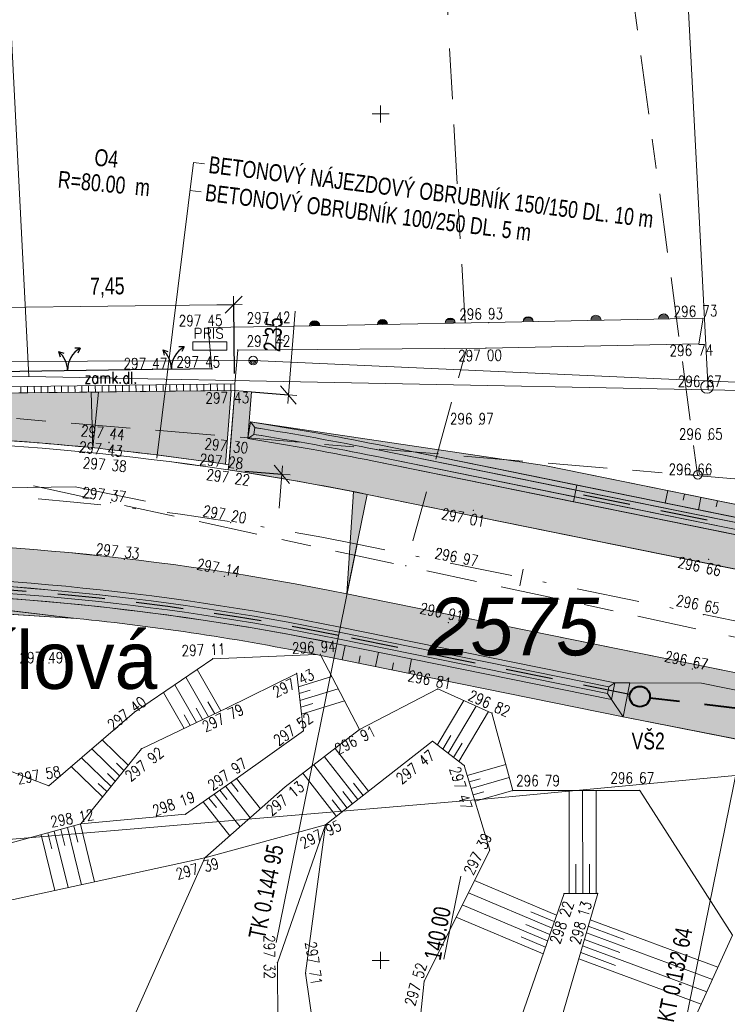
# Model space of a CAD drawing. Header units: metres. Extents: x -456831 to -456516, y -1111244 to -1111169.
# Tile 11 of 19: x -456736 to -456715, y -1111226 to -1111197. Entities that reach past the tile are written whole.
import ezdxf
from ezdxf.enums import TextEntityAlignment as Align

# ---------------------------------------------------------------- set-up
doc = ezdxf.new("R2010")
doc.units = ezdxf.units.M
doc.header["$MEASUREMENT"] = 0
for name, pattern in [('6.1622', [40, 3.5, -3, 7, -3, 3.5, 3.5, -3, 7, -3, 3.5]), ('6.2322', [40, 3.5, -3, 7, -4, 6, -3, 7, -3, 3.5]), ('6.2622', [40, 3.5, -3, 7, -4, 3, 3, -3, 7, -3, 3.5]), ('DGN Style 2', [9.312694, 5.587616, -3.725078]), ('DGN Style 4', [14.909623, 7.450155, -3.725078, 0.009313, -3.725078])]:
    doc.linetypes.add(name, pattern=pattern)
doc.layers.get('0').update_dxf_attribs({"lineweight": 13})
for name, color, linetype, lineweight in [('BARVY_KOMUNIKACE', 254, 'Continuous', 0), ('BARVY_KRAJNICE', 101, 'Continuous', 0), ('BARVY_OPRAVA_DLAZBA', 51, 'Continuous', 0), ('BARVY_VSAK', 9, 'Continuous', 0), ('BARVY_ZAREZ', 31, 'Continuous', 0), ('geom_popis_oblouku', 1, 'DGN Style 2', 0), ('HRANICE', 7, 'Continuous', 13), ('Hranice parcel', 9, 'Continuous', 13), ('HRANICE_DRUH_POZEMKU', 7, 'Continuous', 13), ('HRANICE_VSTUP', 4, 'Continuous', 30), ('HRANY NAVRH', 1, 'Continuous', 13), ('HRANY_ZAREZ', 30, 'Continuous', 13), ('HRANY_ZELEN', 96, 'Continuous', 13), ('IS_CEZ_NN_NADZ', 1, 'Continuous', 0), ('IS_SMVAK_KANAL_SPL_TRASA', 32, '6.2322', 0), ('IS_SMVAK_VODA_TRASA', 5, '6.1622', 0), ('KOMUNIKACE_CHODNIK', 7, 'Continuous', 13), ('KOTY', 1, 'Continuous', 13), ('KRAJNICE', 1, 'Continuous', 13), ('OBJEKTY_ODVODNOVACI_ZLAB', 7, 'Continuous', 13), ('OSA', 1, 'DGN Style 4', 13), ('Parcelní čísla', 9, 'Continuous', 13), ('Pop  PČ popisy', 9, 'Continuous', 13), ('POPIS OBLOUKU', 1, 'Continuous', 13), ('POPIS OBRUB', 1, 'Continuous', 13), ('POPIS SACHET', 32, 'Continuous', 13), ('PREPAD', 32, '6.2622', 40), ('SACHTA', 32, 'Continuous', 40), ('SIT', 5, 'Continuous', 13), ('SITE_ELEKTRIKA', 7, 'Continuous', 13), ('SITE_VODOVOD', 7, 'Continuous', 13), ('SKLONOVNIK', 1, 'Continuous', 0), ('SKRYTE_BODY', 7, 'Continuous', 0), ('SRAFY', 7, 'Continuous', 0), ('SRAFY ZAREZ', 30, 'Continuous', 13), ('STANIČENÍ', 1, 'Continuous', 13), ('TEREN', 7, 'Continuous', 13), ('TEXTY_KOMUNIKACE', 7, 'Continuous', 13), ('VSAKOVACI_RYHA_POTRUBI', 32, 'DGN Style 2', 30), ('VYSKY', 34, 'Continuous', 0), ('VYSKY_OBRUBNIK', 34, 'Continuous', 0)]:
    doc.layers.add(name, color=color, linetype=linetype, lineweight=lineweight)
doc.styles.add('ARIAL', font='arial.ttf')
doc.styles.add('ROMANS', font='romans.shx')
doc.styles.add('Style-Arial', font='arial.ttf')
doc.styles.add('Style-cs_Italics', font='cs_Italics.shx')
doc.styles.add('Style-cs_Working', font='cs_Working.shx')
doc.styles.add('Style-Times New Roman', font='times.ttf')
doc.dimstyles.new('1 500', dxfattribs={"dimtxt": 1, "dimasz": 1, "dimexe": 0, "dimexo": 1, "dimgap": 0.5, "dimtad": 1, "dimzin": 0, "dimtxsty": 'Style-Times New Roman', "dimblk": 'KONCOVA ZNACKA KOTY_1.0', "dimcen": 0, "dimazin": 3, "dimtfac": 1, "dimtdec": 0, "dimtofl": 0, "dimtmove": 0, "dimatfit": 1, "dimldrblk": 'KONCOVA ZNACKA KOTY_1.0', "dimfxl": 0, "dimtolj": 1, "dimtzin": 0, "dimarcsym": 0})

# ---------------------------------------------------------------- blocks, each defined once
blk = doc.blocks.new('SIT')
at = {"color": 0, "linetype": 'ByBlock', "lineweight": -2}
for p, q in [((-1, 0), (1, 0)), ((0, 1), (0, -1))]:
    blk.add_line(p, q, dxfattribs=at)
blk = doc.blocks.new('MEZNIK')
at = {"color": 0, "linetype": 'ByBlock', "lineweight": -2}
blk.add_circle((0, 0), 0.75, dxfattribs=at)
blk.add_point((0, 0), dxfattribs=at)
blk = doc.blocks.new('SOUP_V')
at = {"color": 0, "linetype": 'ByBlock', "lineweight": -2}
for p, q in [((-0.5, 0), (-1.5, 0)), ((0.5, 0), (1.5, 0))]:
    blk.add_line(p, q, dxfattribs=at)
blk.add_circle((0, 0), 0.5, dxfattribs=at)
blk.add_point((0, 0), dxfattribs=at)
blk = doc.blocks.new('PRIS')
at = {"color": 0, "linetype": 'ByBlock', "lineweight": -2}
for p, q in [((-2, 0.5), (2, 0.5)), ((-2, -0.5), (-2, 0.5)), ((2, 0.5), (2, -0.5)), ((-2, -0.5), (2, -0.5))]:
    blk.add_line(p, q, dxfattribs=at)
at = {"color": 0, "linetype": 'Continuous', "lineweight": -2, "style": 'ROMANS'}
blk.add_text('PRIS', height=1.2, dxfattribs=at).set_placement((-1.927049, 0.899734))
blk = doc.blocks.new('SLOUPB')
at = {"color": 0, "linetype": 'ByBlock', "lineweight": -2}
blk.add_line((-0.5, 0), (0.5, 0), dxfattribs=at)
blk.add_circle((0, 0), 0.5, dxfattribs=at)
for radius in [0.35, 0.2]:
    blk.add_arc((0, 0), radius, 180, 0, dxfattribs=at)
blk = doc.blocks.new('PLOTKOVO')
at = {"color": 0, "linetype": 'ByBlock', "lineweight": -2}
for p, q in [((0.12, -0.59), (0.12, 0.59)), ((0.24, -0.55), (0.24, 0.55)), ((0.36, -0.48), (0.36, 0.48)), ((0.48, -0.36), (0.48, 0.36))]:
    blk.add_line(p, q, dxfattribs=at)
blk.add_arc((0, 0), 0.6, 270, 90, dxfattribs=at)
blk = doc.blocks.new('VJEZD')
at = {"color": 0, "linetype": 'ByBlock', "lineweight": -2}
for p, q in [((1.53, 2.61), (0.89, 2.62)), ((1.53, 2.61), (1.25, 2.04)), ((-1.01, 2.25), (-0.41, 2.06)), ((-1.01, 2.25), (-0.86, 1.63))]:
    blk.add_line(p, q, dxfattribs=at)
for centre, start, end in [((3, 0), 119.4411, 180), ((-3, 0), 0, 48.5493)]:
    blk.add_arc(centre, 3, start, end, dxfattribs=at)
blk = doc.blocks.new('KONCOVA ZNACKA KOTY_1.0')
blk.add_line((0, 0), (-1, 0))
at = {"layer": 'KOTY'}
for p, q in [((-0.5, -0.5), (0.5, 0.5)), ((-0.5, 0), (0.5, 0)), ((0, -0.5), (0, 0.5))]:
    blk.add_line(p, q, dxfattribs=at)
blk = doc.blocks.new('*D49')
at = {"layer": 'Defpoints', "color": 0, "linetype": 'Continuous', "lineweight": 30}
for p in [(-456729.336, -1111205.634), (-456729.307, -1111208.167), (-456736.753, -1111208.253)]:
    blk.add_point(p, dxfattribs=at)
at = {"layer": 'KOTY', "color": 0, "linetype": 'ByBlock', "lineweight": -2}
for p, q in [((-456736.759, -1111207.753), (-456736.782, -1111205.72)), ((-456729.313, -1111207.667), (-456729.336, -1111205.634))]:
    blk.add_line(p, q, dxfattribs=at)
at = {"layer": 'KOTY', "linetype": 'Continuous'}
blk.add_line((-456736.282, -1111205.714), (-456729.836, -1111205.64), dxfattribs=at)
at = {"layer": 'KOTY', "linetype": 'Continuous', "xscale": 0.5, "yscale": 0.5, "zscale": 0.5}
for p, rotation in [((-456736.782, -1111205.72), 180.66172682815), ((-456729.336, -1111205.634), 0.6617268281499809)]:
    blk.add_blockref('KONCOVA ZNACKA KOTY_1.0', p, dxfattribs=dict(at, rotation=rotation))
at = {"layer": 'KOTY', "color": 7, "linetype": 'Continuous', "insert": (-456733.066, -1111205.128), "char_height": 0.5, "attachment_point": 5, "rotation": 0.6617, "style": 'ARIAL'}
blk.add_mtext('\\A1;\\H1x;\\W0.75;7,45', dxfattribs=at)
blk = doc.blocks.new('*D51')
at = {"layer": 'Defpoints', "color": 0, "linetype": 'Continuous', "lineweight": 30}
for p in [(-456729.307, -1111208.167), (-456729.501, -1111210.51), (-456727.916, -1111210.641)]:
    blk.add_point(p, dxfattribs=at)
at = {"layer": 'KOTY', "linetype": 'Continuous'}
for p, q in [((-456727.681, -1111207.8), (-456727.518, -1111205.823)), ((-456727.958, -1111211.139), (-456727.999, -1111211.638))]:
    blk.add_line(p, q, dxfattribs=at)
at = {"layer": 'KOTY', "color": 0, "linetype": 'ByBlock', "lineweight": -2}
for p, q in [((-456728.809, -1111208.208), (-456727.722, -1111208.298)), ((-456729.003, -1111210.551), (-456727.916, -1111210.641))]:
    blk.add_line(p, q, dxfattribs=at)
at = {"layer": 'KOTY', "linetype": 'Continuous', "xscale": 0.5, "yscale": 0.5, "zscale": 0.5}
for p, rotation in [((-456727.722, -1111208.298), 265.2712630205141), ((-456727.916, -1111210.641), 85.2712630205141)]:
    blk.add_blockref('KONCOVA ZNACKA KOTY_1.0', p, dxfattribs=dict(at, rotation=rotation))
at = {"layer": 'KOTY', "color": 7, "linetype": 'Continuous', "insert": (-456728.128, -1111206.517), "char_height": 0.5, "attachment_point": 5, "rotation": 85.2713, "style": 'ARIAL'}
blk.add_mtext('\\A1;\\H1x;\\W0.75;2,35', dxfattribs=at)

msp = doc.modelspace()

# ---------------------------------------------------------------- hatches: boundary and pattern name
at = {"layer": 'BARVY_KRAJNICE', "ltscale": 0.25, "extrusion": (0, 0, -1)}
for points in [[(456705.537, -1111213.177, 0.069506), (456713.132, -1111212.708), (456725.196, -1111210.256, -0.011455), (456728.917, -1111209.588), (456728.809, -1111208.206), (456729.307, -1111208.167), (456729.478, -1111210.362), (456729.501, -1111210.51, 0.012791), (456725.395, -1111211.236), (456713.331, -1111213.687, -0.098325), (456702.229, -1111213.737), (456693.634, -1111212.07, 0.024809), (456668.942, -1111208.542), (456606.451, -1111202.756), (456606.611, -1111201.021), (456607.109, -1111201.067), (456606.995, -1111202.305), (456668.989, -1111208.044, -0.024809), (456693.729, -1111211.58), (456700.041, -1111212.804), (456700.378, -1111212.808), (456700.85, -1111212.815)], [(456711.775, -1111217.492, 0.01785), (456714.028, -1111217.117), (456715.534, -1111216.811), (456717.641, -1111216.804), (456717.845, -1111217.806), (456710.815, -1111219.189)]]:
    msp.add_hatch(color=256, dxfattribs=at).paths.add_polyline_path(points)
at = {"layer": 'BARVY_KRAJNICE', "ltscale": 0.25}
for points in [[(-456728.917, -1111209.588), (-456728.839, -1111209.094), (-456728.714, -1111209.265), (-456728.745, -1111209.463)], [(-456725.097, -1111209.766, 0.011455), (-456728.839, -1111209.094), (-456728.714, -1111209.265, -0.011003), (-456725.127, -1111209.913), (-456719.241, -1111211.109), (-456719.211, -1111210.962)], [(-456725.127, -1111209.913, 0.011003), (-456728.714, -1111209.265), (-456728.745, -1111209.463, -0.011001), (-456725.166, -1111210.109), (-456719.281, -1111211.305), (-456719.241, -1111211.109)], [(-456725.196, -1111210.256), (-456719.311, -1111211.452), (-456719.281, -1111211.305), (-456725.166, -1111210.109, 0.011001), (-456728.745, -1111209.463), (-456728.917, -1111209.588, -0.011455)], [(-456714.028, -1111217.117, 0.01785), (-456711.775, -1111217.492), (-456710.815, -1111219.189), (-456710.269, -1111219.137), (-456711.463, -1111217.027, -0.019827), (-456713.928, -1111216.627), (-456725.993, -1111214.175, 0.052921), (-456742.489, -1111212.608), (-456768.919, -1111212.898), (-456768.917, -1111213.048), (-456768.882, -1111216.274), (-456768.382, -1111216.266), (-456768.403, -1111214.392), (-456768.408, -1111213.892), (-456742.478, -1111213.608, -0.052921), (-456726.192, -1111215.155), (-456718.085, -1111216.803), (-456717.641, -1111216.804), (-456715.534, -1111216.811)], [(-456742.473, -1111214.108), (-456768.403, -1111214.392), (-456768.382, -1111216.266), (-456767.882, -1111216.258), (-456767.897, -1111214.887), (-456755.594, -1111214.752), (-456740.675, -1111214.473), (-456733.987, -1111214.9), (-456740.67, -1111214.109, 0.005852)]]:
    msp.add_hatch(color=256, dxfattribs=at).paths.add_polyline_path(points)
at = {"layer": 'BARVY_OPRAVA_DLAZBA', "ltscale": 0.25, "extrusion": (0, 0, -1)}
msp.add_hatch(color=256, dxfattribs=at).paths.add_polyline_path([(456738.865, -1111209.5, 0.028579), (456729.578, -1111210.347), (456729.407, -1111208.168), (456736.583, -1111208.251)])
at = {"layer": 'BARVY_VSAK', "ltscale": 0.25}
for points in [[(-456713.102, -1111212.561, 0.069506), (-456705.549, -1111213.027), (-456701.011, -1111212.677), (-456701.027, -1111212.477), (-456705.564, -1111212.828, -0.069506), (-456713.062, -1111212.365), (-456719.241, -1111211.109), (-456719.281, -1111211.305)], [(-456713.062, -1111212.365, 0.069506), (-456705.564, -1111212.828), (-456701.027, -1111212.477), (-456700.889, -1111212.316), (-456705.576, -1111212.678, -0.069506), (-456713.032, -1111212.218), (-456719.211, -1111210.962), (-456719.241, -1111211.109)], [(-456713.132, -1111212.708, 0.069506), (-456705.537, -1111213.177), (-456700.85, -1111212.815), (-456701.011, -1111212.677), (-456705.549, -1111213.027, -0.069506), (-456713.102, -1111212.561), (-456719.281, -1111211.305), (-456719.311, -1111211.452)], [(-456726.192, -1111215.155, 0.052921), (-456742.478, -1111213.608), (-456768.408, -1111213.892), (-456768.256, -1111214.041), (-456742.477, -1111213.758, -0.052921), (-456726.222, -1111215.302), (-456718.262, -1111216.92), (-456718.085, -1111216.803)], [(-456726.292, -1111215.645), (-456718.185, -1111217.293), (-456718.302, -1111217.116), (-456726.262, -1111215.498, 0.052921), (-456742.474, -1111213.958), (-456768.254, -1111214.241), (-456768.403, -1111214.392), (-456742.473, -1111214.108, -0.052921)], [(-456726.222, -1111215.302, 0.052921), (-456742.477, -1111213.758), (-456768.256, -1111214.041), (-456768.254, -1111214.241), (-456742.474, -1111213.958, -0.052921), (-456726.262, -1111215.498), (-456718.302, -1111217.116), (-456718.262, -1111216.92)], [(-456718.185, -1111217.293), (-456718.302, -1111217.116), (-456718.262, -1111216.92), (-456718.085, -1111216.803)]]:
    msp.add_hatch(color=256, dxfattribs=at).paths.add_polyline_path(points)
at = {"layer": 'BARVY_ZAREZ', "ltscale": 0.25, "extrusion": (0, 0, -1)}
msp.add_hatch(color=256, dxfattribs=at).paths.add_polyline_path([(456705.605, -1111212.305, 0.069506), (456712.958, -1111211.85), (456720.167, -1111210.385), (456728.839, -1111209.094, 0.011455), (456725.097, -1111209.766), (456713.032, -1111212.218, -0.069506), (456705.576, -1111212.678), (456700.889, -1111212.316), (456700.455, -1111211.81), (456701.687, -1111211.905)])
at = {"layer": 'BARVY_ZAREZ', "ltscale": 0.25}
for points in [[(-456726.292, -1111215.645, 0.047054), (-456740.67, -1111214.109), (-456733.987, -1111214.9, -0.02515), (-456726.768, -1111215.993), (-456717.845, -1111217.806), (-456718.185, -1111217.293)], [(-456717.845, -1111217.806), (-456718.185, -1111217.293), (-456718.085, -1111216.803), (-456717.641, -1111216.804)]]:
    msp.add_hatch(color=256, dxfattribs=at).paths.add_polyline_path(points)
at = {"layer": 'SKLONOVNIK', "ltscale": 0.25}
for points in [[(-456733.489, -1111209.859), (-456733.546, -1111208.216), (-456733.324, -1111208.213)], [(-456725.797, -1111211.155), (-456725.993, -1111214.175), (-456725.395, -1111211.236, 0.001009)]]:
    msp.add_hatch(color=256, dxfattribs=at).paths.add_polyline_path(points)

# ---------------------------------------------------------------- linework, layer by layer
at = {"layer": 'BARVY_KOMUNIKACE', "ltscale": 0.25, "flags": 128}
for points in [[(-456668.942, -1111208.542, 0.024809), (-456693.634, -1111212.07), (-456702.229, -1111213.737, -0.098325), (-456713.331, -1111213.687), (-456725.395, -1111211.236, 0.052921), (-456742.522, -1111209.608), (-456749.852, -1111209.688), (-456765.531, -1111209.861), (-456784.676, -1111210.071), (-456788.312, -1111210.111), (-456818.051, -1111210.437, -0.236038), (-456830.115, -1111204.571)], [(-456830.115, -1111213.556, 0.001344), (-456824.73, -1111213.511), (-456814.395, -1111213.397), (-456798.647, -1111213.224), (-456787.338, -1111213.1), (-456781.464, -1111213.036), (-456775.948, -1111212.975), (-456768.919, -1111212.898), (-456742.489, -1111212.608, -0.052921), (-456725.993, -1111214.175), (-456713.928, -1111216.627, 0.098325), (-456701.658, -1111216.682), (-456696.471, -1111215.677), (-456693.063, -1111215.016, -0.024809), (-456668.666, -1111211.529)]]:
    msp.add_lwpolyline(points, format="xyb", dxfattribs=at)
at = {"layer": 'BARVY_KRAJNICE', "ltscale": 0.25, "flags": 128}
for points in [[(-456705.537, -1111213.177, -0.069506), (-456713.132, -1111212.708), (-456725.196, -1111210.256, 0.011455), (-456728.917, -1111209.588), (-456728.809, -1111208.206), (-456729.307, -1111208.167), (-456729.478, -1111210.362), (-456729.501, -1111210.51, -0.012791), (-456725.395, -1111211.236), (-456713.331, -1111213.687, 0.098325), (-456702.229, -1111213.737), (-456693.634, -1111212.07, -0.024809), (-456668.942, -1111208.542), (-456606.451, -1111202.756), (-456606.611, -1111201.021), (-456607.109, -1111201.067), (-456606.995, -1111202.305), (-456668.989, -1111208.044, 0.024809), (-456693.729, -1111211.58), (-456700.041, -1111212.804), (-456700.378, -1111212.808), (-456700.85, -1111212.815)], [(-456725.097, -1111209.766, 0.011455), (-456728.839, -1111209.094), (-456728.714, -1111209.265, -0.011003), (-456725.127, -1111209.913), (-456719.241, -1111211.109), (-456719.211, -1111210.962)], [(-456725.127, -1111209.913, 0.011003), (-456728.714, -1111209.265), (-456728.745, -1111209.463, -0.011001), (-456725.166, -1111210.109), (-456719.281, -1111211.305), (-456719.241, -1111211.109)], [(-456725.196, -1111210.256), (-456719.311, -1111211.452), (-456719.281, -1111211.305), (-456725.166, -1111210.109, 0.011001), (-456728.745, -1111209.463), (-456728.917, -1111209.588, -0.011455)], [(-456714.028, -1111217.117, 0.01785), (-456711.775, -1111217.492), (-456710.815, -1111219.189), (-456710.269, -1111219.137), (-456711.463, -1111217.027, -0.019827), (-456713.928, -1111216.627), (-456725.993, -1111214.175, 0.052921), (-456742.489, -1111212.608), (-456768.919, -1111212.898), (-456768.917, -1111213.048), (-456768.882, -1111216.274), (-456768.382, -1111216.266), (-456768.403, -1111214.392), (-456768.408, -1111213.892), (-456742.478, -1111213.608, -0.052921), (-456726.192, -1111215.155), (-456718.085, -1111216.803), (-456717.641, -1111216.804), (-456715.534, -1111216.811)], [(-456742.473, -1111214.108), (-456768.403, -1111214.392), (-456768.382, -1111216.266), (-456767.882, -1111216.258), (-456767.897, -1111214.887), (-456755.594, -1111214.752), (-456740.675, -1111214.473), (-456733.987, -1111214.9), (-456740.67, -1111214.109, 0.005852)], [(-456711.775, -1111217.492, -0.01785), (-456714.028, -1111217.117), (-456715.534, -1111216.811), (-456717.641, -1111216.804), (-456717.845, -1111217.806), (-456710.815, -1111219.189)]]:
    msp.add_lwpolyline(points, format="xyb", close=True, dxfattribs=at)
msp.add_lwpolyline([(-456728.745, -1111209.463), (-456728.714, -1111209.265), (-456728.839, -1111209.094), (-456728.917, -1111209.588)], close=True, dxfattribs=at)
at = {"layer": 'BARVY_OPRAVA_DLAZBA', "ltscale": 0.25, "flags": 128}
msp.add_lwpolyline([(-456738.865, -1111209.5, -0.028579), (-456729.578, -1111210.347), (-456729.407, -1111208.168), (-456736.583, -1111208.251)], format="xyb", close=True, dxfattribs=at)
at = {"layer": 'BARVY_VSAK', "ltscale": 0.25, "flags": 128}
for points in [[(-456713.102, -1111212.561, 0.069506), (-456705.549, -1111213.027), (-456701.011, -1111212.677), (-456701.027, -1111212.477), (-456705.564, -1111212.828, -0.069506), (-456713.062, -1111212.365), (-456719.241, -1111211.109), (-456719.281, -1111211.305)], [(-456713.062, -1111212.365, 0.069506), (-456705.564, -1111212.828), (-456701.027, -1111212.477), (-456700.889, -1111212.316), (-456705.576, -1111212.678, -0.069506), (-456713.032, -1111212.218), (-456719.211, -1111210.962), (-456719.241, -1111211.109)], [(-456713.132, -1111212.708, 0.069506), (-456705.537, -1111213.177), (-456700.85, -1111212.815), (-456701.011, -1111212.677), (-456705.549, -1111213.027, -0.069506), (-456713.102, -1111212.561), (-456719.281, -1111211.305), (-456719.311, -1111211.452)], [(-456726.192, -1111215.155, 0.052921), (-456742.478, -1111213.608), (-456768.408, -1111213.892), (-456768.256, -1111214.041), (-456742.477, -1111213.758, -0.052921), (-456726.222, -1111215.302), (-456718.262, -1111216.92), (-456718.085, -1111216.803)], [(-456726.292, -1111215.645), (-456718.185, -1111217.293), (-456718.302, -1111217.116), (-456726.262, -1111215.498, 0.052921), (-456742.474, -1111213.958), (-456768.254, -1111214.241), (-456768.403, -1111214.392), (-456742.473, -1111214.108, -0.052921)], [(-456726.222, -1111215.302, 0.052921), (-456742.477, -1111213.758), (-456768.256, -1111214.041), (-456768.254, -1111214.241), (-456742.474, -1111213.958, -0.052921), (-456726.262, -1111215.498), (-456718.302, -1111217.116), (-456718.262, -1111216.92)]]:
    msp.add_lwpolyline(points, format="xyb", close=True, dxfattribs=at)
msp.add_lwpolyline([(-456718.185, -1111217.293), (-456718.085, -1111216.803), (-456718.262, -1111216.92), (-456718.302, -1111217.116)], close=True, dxfattribs=at)
at = {"layer": 'BARVY_ZAREZ', "ltscale": 0.25, "flags": 128}
for points in [[(-456705.605, -1111212.305, -0.069506), (-456712.958, -1111211.85), (-456720.167, -1111210.385), (-456728.839, -1111209.094, -0.011455), (-456725.097, -1111209.766), (-456713.032, -1111212.218, 0.069506), (-456705.576, -1111212.678), (-456700.889, -1111212.316), (-456700.455, -1111211.81), (-456701.687, -1111211.905)], [(-456726.292, -1111215.645, 0.047054), (-456740.67, -1111214.109), (-456733.987, -1111214.9, -0.02515), (-456726.768, -1111215.993), (-456717.845, -1111217.806), (-456718.185, -1111217.293)]]:
    msp.add_lwpolyline(points, format="xyb", close=True, dxfattribs=at)
msp.add_lwpolyline([(-456718.085, -1111216.803), (-456718.185, -1111217.293), (-456717.845, -1111217.806), (-456717.641, -1111216.804)], close=True, dxfattribs=at)
at = {"layer": 'geom_popis_oblouku', "flags": 128}
msp.add_lwpolyline([(-456731.935, -1111211.437), (-456734.015, -1111211.014), (-456736.138, -1111211.038)], dxfattribs=at)
at = {"layer": 'HRANICE', "ltscale": 0.25}
for p, q in [((-456728.083, -1111206.278), (-456721.809, -1111206.162)), ((-456721.809, -1111206.162), (-456715.484, -1111206.032)), ((-456730.09, -1111206.309), (-456728.083, -1111206.278)), ((-456729.977, -1111207.529), (-456730.09, -1111206.309)), ((-456730.627, -1111207.528), (-456729.977, -1111207.529))]:
    msp.add_line(p, q, dxfattribs=at)
at = {"layer": 'Hranice parcel', "ltscale": 0.25}
for p, q in [((-456737.292, -1111170.564), (-456735.38, -1111207.75)), ((-456717.305, -1111170.564), (-456715.33, -1111208.15)), ((-456735.38, -1111207.75), (-456746.94, -1111207.93)), ((-456715.33, -1111208.15), (-456735.38, -1111207.75))]:
    msp.add_line(p, q, dxfattribs=at)
at = {"layer": 'Hranice parcel', "ltscale": 0.25, "flags": 128}
for points in [[(-456583.521, -1111170.564), (-456585.56, -1111199.07), (-456689.14, -1111208.67), (-456715.33, -1111208.15)], [(-456698.75, -1111218.05), (-456721.85, -1111220.23), (-456748.16, -1111222.46)]]:
    msp.add_lwpolyline(points, dxfattribs=at)
at = {"layer": 'HRANICE_DRUH_POZEMKU', "ltscale": 0.25}
for p, q in [((-456715.611, -1111206.792), (-456715.484, -1111206.032)), ((-456728.089, -1111206.967), (-456721.89, -1111206.916)), ((-456721.89, -1111206.916), (-456715.611, -1111206.792))]:
    msp.add_line(p, q, dxfattribs=at)
at = {"layer": 'HRANICE_VSTUP', "ltscale": 0.25}
for p, q in [((-456736.756, -1111207.618), (-456731.723, -1111207.535)), ((-456731.723, -1111207.535), (-456730.627, -1111207.528))]:
    msp.add_line(p, q, dxfattribs=at)
at = {"layer": 'HRANY NAVRH', "ltscale": 0.25}
for p, q in [((-456736.753, -1111208.253), (-456729.307, -1111208.167)), ((-456729.578, -1111210.347), (-456729.407, -1111208.168)), ((-456729.307, -1111208.167), (-456729.478, -1111210.362)), ((-456729.478, -1111210.362), (-456729.501, -1111210.51)), ((-456713.331, -1111213.687), (-456725.395, -1111211.236)), ((-456713.928, -1111216.627), (-456725.993, -1111214.175))]:
    msp.add_line(p, q, dxfattribs=at)
for radius, start, end in [(81.5, 78.51209, 90.62929), (81.65, 81.44331, 88.1721), (78.5, 78.51209, 90.62929)]:
    msp.add_arc((-456741.627, -1111291.103), radius, start, end, dxfattribs=at)
at = {"layer": 'HRANY_ZAREZ', "ltscale": 0.25}
for p, q in [((-456720.167, -1111210.385), (-456728.839, -1111209.094)), ((-456712.958, -1111211.85), (-456720.167, -1111210.385)), ((-456733.987, -1111214.9), (-456740.67, -1111214.109)), ((-456717.845, -1111217.806), (-456726.768, -1111215.993)), ((-456717.845, -1111217.806), (-456717.641, -1111216.804)), ((-456717.845, -1111217.806), (-456718.185, -1111217.293))]:
    msp.add_line(p, q, dxfattribs=at)
at = {"layer": 'HRANY_ZAREZ', "ltscale": 0.25, "extrusion": (0, 0, -1)}
msp.add_arc((456741.232, -1111287.165), 72.627, 95.72527, 101.48791, dxfattribs=at)
at = {"layer": 'HRANY_ZELEN', "ltscale": 0.25}
for p, q in [((-456740.675, -1111214.473), (-456733.987, -1111214.9)), ((-456717.845, -1111217.806), (-456710.815, -1111219.189))]:
    msp.add_line(p, q, dxfattribs=at)
at = {"layer": 'IS_CEZ_NN_NADZ', "ltscale": 0.25}
for points in [[(-456765.414, -1111207.429), (-456728.763, -1111207.28)], [(-456728.763, -1111207.28), (-456693.285, -1111208.872)]]:
    msp.add_lwpolyline(points, dxfattribs=at)
at = {"layer": 'IS_SMVAK_KANAL_SPL_TRASA', "ltscale": 0.25}
msp.add_line((-456736.835, -1111210.641), (-456707.689, -1111216.933), dxfattribs=at)
msp.add_lwpolyline([(-456723.211, -1111193.7), (-456722.466, -1111206.947), (-456724.26, -1111213.356)], dxfattribs=at)
at = {"layer": 'IS_SMVAK_VODA_TRASA', "ltscale": 0.25}
for points in [[(-456715.645, -1111210.657), (-456718.628, -1111188.544), (-456721.253, -1111188.486)], [(-456581.652, -1111200.39), (-456581.82, -1111200.42), (-456613.57, -1111203.17), (-456643.84, -1111205.94), (-456680.35, -1111208.96), (-456707.6, -1111211.36), (-456740.94, -1111208.56), (-456761.83, -1111208.9), (-456763.052, -1111208.842)]]:
    msp.add_lwpolyline(points, dxfattribs=at)
at = {"layer": 'KOMUNIKACE_CHODNIK', "ltscale": 0.25}
for p, q in [((-456728.089, -1111206.967), (-456728.083, -1111206.278)), ((-456729.306, -1111207.973), (-456729.215, -1111206.974)), ((-456729.215, -1111206.974), (-456728.089, -1111206.967)), ((-456729.455, -1111210.061), (-456729.307, -1111208.167))]:
    msp.add_line(p, q, dxfattribs=at)
at = {"layer": 'KRAJNICE', "ltscale": 0.25}
for p, q in [((-456729.307, -1111208.167), (-456728.809, -1111208.206)), ((-456728.917, -1111209.588), (-456728.809, -1111208.206)), ((-456728.917, -1111209.588), (-456728.839, -1111209.094)), ((-456713.032, -1111212.218), (-456725.097, -1111209.766)), ((-456713.132, -1111212.708), (-456725.196, -1111210.256)), ((-456718.085, -1111216.803), (-456726.192, -1111215.155)), ((-456718.185, -1111217.293), (-456726.292, -1111215.645)), ((-456718.185, -1111217.293), (-456718.085, -1111216.803)), ((-456718.085, -1111216.803), (-456715.534, -1111216.811)), ((-456714.028, -1111217.117), (-456715.534, -1111216.811))]:
    msp.add_line(p, q, dxfattribs=at)
at = {"layer": 'KRAJNICE', "lineweight": 0, "ltscale": 0.25}
for p, q in [((-456728.714, -1111209.265), (-456728.839, -1111209.094)), ((-456728.745, -1111209.463), (-456728.714, -1111209.265)), ((-456728.745, -1111209.463), (-456728.917, -1111209.588)), ((-456713.062, -1111212.365), (-456725.127, -1111209.913)), ((-456713.102, -1111212.561), (-456725.166, -1111210.109)), ((-456719.311, -1111211.452), (-456719.211, -1111210.962)), ((-456718.262, -1111216.92), (-456726.222, -1111215.302)), ((-456718.302, -1111217.116), (-456726.262, -1111215.498)), ((-456718.302, -1111217.116), (-456718.262, -1111216.92)), ((-456718.262, -1111216.92), (-456718.085, -1111216.803)), ((-456718.302, -1111217.116), (-456718.185, -1111217.293))]:
    msp.add_line(p, q, dxfattribs=at)
at = {"layer": 'KRAJNICE', "ltscale": 0.25}
for radius, end in [(83, 81.13731), (82.5, 81.13731), (77.5, 90.62929), (77, 90.62929)]:
    msp.add_arc((-456741.627, -1111291.103), radius, 78.51209, end, dxfattribs=at)
at = {"layer": 'KRAJNICE', "lineweight": 0, "ltscale": 0.25}
for radius, end in [(82.85, 81.03358), (82.65, 81.03333), (77.35, 90.62929), (77.15, 90.62929)]:
    msp.add_arc((-456741.627, -1111291.103), radius, 78.51209, end, dxfattribs=at)
at = {"layer": 'OBJEKTY_ODVODNOVACI_ZLAB', "ltscale": 0.25}
for p, q in [((-456736.773, -1111208.069), (-456729.306, -1111207.973)), ((-456729.307, -1111208.167), (-456736.753, -1111208.253)), ((-456735.62, -1111208.054), (-456735.617, -1111208.24)), ((-456735.42, -1111208.052), (-456735.417, -1111208.238)), ((-456735.22, -1111208.049), (-456735.217, -1111208.235)), ((-456735.02, -1111208.046), (-456735.017, -1111208.233)), ((-456734.82, -1111208.044), (-456734.817, -1111208.231)), ((-456734.62, -1111208.041), (-456734.617, -1111208.228)), ((-456734.42, -1111208.039), (-456734.417, -1111208.226)), ((-456734.22, -1111208.036), (-456734.217, -1111208.224)), ((-456734.02, -1111208.034), (-456734.017, -1111208.221)), ((-456733.82, -1111208.031), (-456733.817, -1111208.219)), ((-456733.62, -1111208.028), (-456733.617, -1111208.217)), ((-456733.42, -1111208.026), (-456733.418, -1111208.214)), ((-456733.22, -1111208.023), (-456733.218, -1111208.212)), ((-456733.02, -1111208.021), (-456733.018, -1111208.21)), ((-456732.82, -1111208.018), (-456732.818, -1111208.208)), ((-456732.62, -1111208.016), (-456732.618, -1111208.205)), ((-456732.42, -1111208.013), (-456732.418, -1111208.203)), ((-456732.22, -1111208.01), (-456732.218, -1111208.201)), ((-456732.02, -1111208.008), (-456732.018, -1111208.198)), ((-456731.82, -1111208.005), (-456731.818, -1111208.196)), ((-456731.62, -1111208.003), (-456731.618, -1111208.194)), ((-456731.42, -1111208), (-456731.418, -1111208.191)), ((-456731.22, -1111207.998), (-456731.218, -1111208.189)), ((-456731.02, -1111207.995), (-456731.018, -1111208.187)), ((-456730.82, -1111207.992), (-456730.818, -1111208.184)), ((-456730.62, -1111207.99), (-456730.618, -1111208.182)), ((-456730.42, -1111207.987), (-456730.418, -1111208.18)), ((-456730.22, -1111207.985), (-456730.218, -1111208.178)), ((-456730.02, -1111207.982), (-456730.018, -1111208.175)), ((-456729.82, -1111207.98), (-456729.818, -1111208.173)), ((-456729.62, -1111207.977), (-456729.618, -1111208.171)), ((-456729.42, -1111207.974), (-456729.418, -1111208.168)), ((-456729.306, -1111207.973), (-456729.307, -1111208.167))]:
    msp.add_line(p, q, dxfattribs=at)
at = {"layer": 'OSA', "ltscale": 0.25}
msp.add_line((-456713.63, -1111215.157), (-456725.694, -1111212.706), dxfattribs=at)
msp.add_arc((-456741.627, -1111291.103), 80, 78.51209, 90.62929, dxfattribs=at)
at = {"layer": 'POPIS OBRUB'}
for p, q in [((-456730.526, -1111201.435), (-456731.606, -1111210.162)), ((-456730.197, -1111201.476), (-456730.526, -1111201.435)), ((-456730.299, -1111202.299), (-456730.628, -1111202.258))]:
    msp.add_line(p, q, dxfattribs=at)
at = {"layer": 'PREPAD', "ltscale": 0.25}
msp.add_line((-456717.053, -1111217.243), (-456707.633, -1111218.355), dxfattribs=at)
at = {"layer": 'SACHTA', "ltscale": 0.25}
msp.add_circle((-456717.351, -1111217.207), 0.3, dxfattribs=at)
at = {"layer": 'SKLONOVNIK', "ltscale": 0.25, "flags": 128}
msp.add_lwpolyline([(-456733.489, -1111209.859), (-456733.324, -1111208.213), (-456733.546, -1111208.216)], close=True, dxfattribs=at)
msp.add_lwpolyline([(-456725.797, -1111211.155), (-456725.993, -1111214.175), (-456725.395, -1111211.236, 0.001009)], format="xyb", close=True, dxfattribs=at)
at = {"layer": 'SKRYTE_BODY', "ltscale": 0.25}
for p in [(-456721.809, -1111206.162), (-456715.484, -1111206.032), (-456715.484, -1111206.032), (-456730.09, -1111206.309), (-456728.083, -1111206.278), (-456728.083, -1111206.278), (-456729.215, -1111206.974), (-456729.215, -1111206.974), (-456728.089, -1111206.967), (-456728.089, -1111206.967), (-456728.089, -1111206.967), (-456721.89, -1111206.916), (-456721.89, -1111206.916), (-456715.611, -1111206.792), (-456715.611, -1111206.792), (-456728.763, -1111207.28), (-456731.723, -1111207.535), (-456730.627, -1111207.528), (-456729.977, -1111207.529), (-456729.307, -1111208.167), (-456729.307, -1111208.167), (-456729.306, -1111207.973), (-456729.306, -1111207.973), (-456729.306, -1111207.973), (-456733.016, -1111209.71), (-456733.015, -1111209.7), (-456732.9, -1111210.113), (-456729.456, -1111210.071), (-456729.456, -1111210.071), (-456729.455, -1111210.061), (-456729.455, -1111210.061), (-456729.246, -1111210.504), (-456729.246, -1111210.504), (-456732.963, -1111211.479), (-456722.261, -1111211.71), (-456729.422, -1111212.073), (-456732.565, -1111213.149), (-456722.587, -1111213.337), (-456715.321, -1111213.154), (-456729.617, -1111213.656), (-456715.472, -1111214.783), (-456722.998, -1111215.024), (-456726.78, -1111215.961), (-456729.953, -1111216.091), (-456727.473, -1111216.524), (-456715.806, -1111216.393), (-456723.314, -1111216.98), (-456732.265, -1111217.665), (-456729.546, -1111217.549), (-456721.714, -1111217.694), (-456727.281, -1111218.214), (-456725.622, -1111218.183), (-456725.622, -1111218.183), (-456723.474, -1111218.528), (-456732.06, -1111218.747), (-456722.532, -1111219.246), (-456729.192, -1111219.585), (-456734.796, -1111219.842), (-456727.818, -1111219.874), (-456721.101, -1111219.983), (-456717.355, -1111219.977), (-456730.754, -1111220.68), (-456733.852, -1111220.969), (-456733.852, -1111220.969), (-456726.628, -1111220.999), (-456721.779, -1111221.741), (-456730.185, -1111221.966), (-456730.185, -1111221.966), (-456719.588, -1111223.023), (-456718.59, -1111223.022), (-456728.044, -1111225.067), (-456728.044, -1111225.067), (-456727.217, -1111225.376), (-456727.217, -1111225.376), (-456723.715, -1111225.609)]:
    msp.add_point(p, dxfattribs=at)
at = {"layer": 'SRAFY', "ltscale": 0.25}
for p, q in [((-456730.075, -1111217.801), (-456730.747, -1111216.631)), ((-456729.713, -1111217.629), (-456730.415, -1111216.406)), ((-456727.428, -1111216.917), (-456726.439, -1111216.615)), ((-456730.437, -1111217.974), (-456731.078, -1111216.857)), ((-456730.8, -1111218.146), (-456731.41, -1111217.083)), ((-456727.405, -1111217.119), (-456727.082, -1111217.02)), ((-456727.382, -1111217.321), (-456726.251, -1111216.975)), ((-456729.894, -1111217.715), (-456730.095, -1111217.366)), ((-456727.359, -1111217.524), (-456726.996, -1111217.412)), ((-456727.336, -1111217.726), (-456726.063, -1111217.336)), ((-456723.329, -1111218.638), (-456722.548, -1111217.322)), ((-456723.009, -1111218.882), (-456722.18, -1111217.486)), ((-456730.618, -1111218.06), (-456730.802, -1111217.741)), ((-456730.256, -1111217.887), (-456730.448, -1111217.553)), ((-456722.689, -1111219.127), (-456721.813, -1111217.65)), ((-456723.169, -1111218.76), (-456722.932, -1111218.361)), ((-456732.452, -1111219.233), (-456733.221, -1111218.487)), ((-456722.849, -1111219.005), (-456722.598, -1111218.583)), ((-456732.704, -1111219.545), (-456733.526, -1111218.749)), ((-456725.358, -1111220.004), (-456726.342, -1111218.738)), ((-456732.956, -1111219.858), (-456733.83, -1111219.011)), ((-456732.578, -1111219.389), (-456732.798, -1111219.176)), ((-456725.988, -1111220.498), (-456726.976, -1111219.226)), ((-456725.673, -1111220.251), (-456726.659, -1111218.982)), ((-456722.445, -1111219.534), (-456721.308, -1111219.21)), ((-456733.208, -1111220.171), (-456734.135, -1111219.273)), ((-456732.83, -1111219.702), (-456733.065, -1111219.474)), ((-456726.303, -1111220.744), (-456727.293, -1111219.47)), ((-456733.082, -1111220.014), (-456733.332, -1111219.772)), ((-456729.415, -1111219.742), (-456729.207, -1111220.007)), ((-456729.251, -1111219.627), (-456728.548, -1111220.519)), ((-456725.516, -1111220.128), (-456725.797, -1111219.766)), ((-456722.387, -1111219.725), (-456722.066, -1111219.634)), ((-456722.33, -1111219.917), (-456721.204, -1111219.597)), ((-456729.908, -1111220.087), (-456729.148, -1111221.05)), ((-456729.744, -1111219.972), (-456729.527, -1111220.247)), ((-456729.58, -1111219.857), (-456728.848, -1111220.784)), ((-456725.831, -1111220.374), (-456726.112, -1111220.012)), ((-456722.272, -1111220.108), (-456721.954, -1111220.018)), ((-456722.214, -1111220.3), (-456721.101, -1111219.983)), ((-456719.435, -1111223.023), (-456719.439, -1111219.98)), ((-456719.035, -1111223.022), (-456719.039, -1111219.98)), ((-456718.635, -1111223.022), (-456718.639, -1111219.979)), ((-456730.236, -1111220.317), (-456729.448, -1111221.315)), ((-456730.072, -1111220.202), (-456729.847, -1111220.487)), ((-456726.146, -1111220.621), (-456726.428, -1111220.258)), ((-456733.858, -1111220.971), (-456733.44, -1111222.677)), ((-456735.016, -1111221.285), (-456734.613, -1111222.933)), ((-456734.823, -1111221.233), (-456734.708, -1111221.703)), ((-456734.63, -1111221.18), (-456734.222, -1111222.847)), ((-456734.437, -1111221.128), (-456734.32, -1111221.604)), ((-456734.244, -1111221.075), (-456733.831, -1111222.762)), ((-456734.051, -1111221.023), (-456733.933, -1111221.505)), ((-456719.235, -1111223.023), (-456719.237, -1111222.153)), ((-456718.835, -1111223.022), (-456718.837, -1111222.153)), ((-456719.809, -1111223.663), (-456722.231, -1111222.643)), ((-456719.941, -1111224.042), (-456722.41, -1111223.002)), ((-456720.072, -1111224.421), (-456722.59, -1111223.36)), ((-456719.875, -1111223.853), (-456720.567, -1111223.561)), ((-456720.203, -1111224.8), (-456722.769, -1111223.719)), ((-456718.816, -1111223.798), (-456715.044, -1111225.198)), ((-456720.006, -1111224.231), (-456720.712, -1111223.934)), ((-456718.928, -1111224.184), (-456715.21, -1111225.563)), ((-456718.872, -1111223.991), (-456717.81, -1111224.385)), ((-456720.137, -1111224.61), (-456720.857, -1111224.307)), ((-456718.984, -1111224.376), (-456717.937, -1111224.764)), ((-456719.096, -1111224.761), (-456718.065, -1111225.144)), ((-456719.04, -1111224.569), (-456715.377, -1111225.928)), ((-456719.151, -1111224.954), (-456715.543, -1111226.293))]:
    msp.add_line(p, q, dxfattribs=at)
at = {"layer": 'SRAFY ZAREZ', "ltscale": 0.25}
for p, q in [((-456716.527, -1111211.125), (-456716.601, -1111211.492)), ((-456716.037, -1111211.225), (-456716.074, -1111211.408)), ((-456715.547, -1111211.324), (-456715.621, -1111211.691)), ((-456715.057, -1111211.424), (-456715.094, -1111211.607)), ((-456726.132, -1111216.122), (-456726.046, -1111215.695)), ((-456725.642, -1111216.221), (-456725.599, -1111216.008)), ((-456725.152, -1111216.321), (-456725.066, -1111215.895)), ((-456724.662, -1111216.42), (-456724.619, -1111216.207)), ((-456724.172, -1111216.52), (-456724.086, -1111216.094))]:
    msp.add_line(p, q, dxfattribs=at)
at = {"layer": 'STANIČENÍ', "flags": 128}
for points in [[(-456725.694, -1111212.706), (-456728.084, -1111224.465)], [(-456720.889, -1111213.937), (-456720.79, -1111213.447)], [(-456713.63, -1111215.157), (-456716.02, -1111226.917)], [(-456723.13, -1111224.962), (-456722.632, -1111222.512)]]:
    msp.add_lwpolyline(points, dxfattribs=at)
at = {"layer": 'TEREN', "ltscale": 0.25}
for p, q in [((-456729.953, -1111216.091), (-456726.9, -1111215.966)), ((-456726.763, -1111215.994), (-456725.622, -1111218.183)), ((-456732.265, -1111217.665), (-456729.953, -1111216.091)), ((-456727.473, -1111216.524), (-456729.546, -1111217.549)), ((-456727.281, -1111218.214), (-456727.473, -1111216.524)), ((-456725.622, -1111218.183), (-456723.314, -1111216.98)), ((-456723.314, -1111216.98), (-456721.714, -1111217.694)), ((-456734.796, -1111219.842), (-456732.265, -1111217.665)), ((-456729.546, -1111217.549), (-456732.06, -1111218.747)), ((-456721.714, -1111217.694), (-456721.101, -1111219.983)), ((-456739.028, -1111218.233), (-456734.796, -1111219.842)), ((-456729.192, -1111219.585), (-456727.281, -1111218.214)), ((-456725.622, -1111218.183), (-456727.818, -1111219.874)), ((-456726.628, -1111220.999), (-456723.474, -1111218.528)), ((-456723.474, -1111218.528), (-456722.532, -1111219.246)), ((-456732.06, -1111218.747), (-456733.852, -1111220.969)), ((-456722.532, -1111219.246), (-456721.779, -1111221.741)), ((-456730.754, -1111220.68), (-456729.192, -1111219.585)), ((-456727.818, -1111219.874), (-456730.185, -1111221.966)), ((-456721.101, -1111219.983), (-456717.355, -1111219.977)), ((-456717.355, -1111219.977), (-456714.612, -1111224.251)), ((-456733.852, -1111220.969), (-456730.754, -1111220.68)), ((-456736.116, -1111221.584), (-456733.852, -1111220.969)), ((-456730.185, -1111221.966), (-456726.628, -1111220.999)), ((-456728.044, -1111225.067), (-456726.628, -1111220.999)), ((-456726.628, -1111220.999), (-456727.217, -1111225.376)), ((-456721.779, -1111221.741), (-456723.715, -1111225.609)), ((-456736.456, -1111223.335), (-456730.185, -1111221.966)), ((-456730.185, -1111221.966), (-456732.257, -1111226.605)), ((-456720.989, -1111227.072), (-456719.588, -1111223.023)), ((-456718.59, -1111223.022), (-456719.857, -1111227.381)), ((-456719.588, -1111223.023), (-456718.59, -1111223.022)), ((-456714.612, -1111224.251), (-456716.481, -1111228.349)), ((-456728.044, -1111225.067), (-456728.027, -1111229.727)), ((-456727.217, -1111225.376), (-456726.569, -1111229.905)), ((-456723.715, -1111225.609), (-456724.193, -1111230.212))]:
    msp.add_line(p, q, dxfattribs=at)
for p in [(-456722.091, -1111209.166), (-456715.332, -1111209.618), (-456734.786, -1111216.219)]:
    msp.add_point(p, dxfattribs=at)
at = {"layer": 'VSAKOVACI_RYHA_POTRUBI', "ltscale": 0.25}
for p, q in [((-456713.082, -1111212.463), (-456719.114, -1111211.237)), ((-456717.645, -1111217.148), (-456726.242, -1111215.4))]:
    msp.add_line(p, q, dxfattribs=at)
msp.add_arc((-456741.627, -1111291.103), 77.25, 78.51209, 90.62929, dxfattribs=at)

# ---------------------------------------------------------------- block references
at = {"layer": 'HRANICE', "ltscale": 0.25, "xscale": 0.25, "yscale": 0.25, "zscale": 0.25}
for p, rotation in [((-456726.946, -1111206.257), 91.05922111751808), ((-456724.946, -1111206.22), 91.05922111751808), ((-456722.946, -1111206.183), 91.05922111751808), ((-456720.646, -1111206.138), 91.17745497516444), ((-456718.646, -1111206.097), 91.17745497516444), ((-456716.647, -1111206.056), 91.17745497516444)]:
    msp.add_blockref('PLOTKOVO', p, dxfattribs=dict(at, rotation=rotation))
msp.add_blockref('MEZNIK', (-456715.365, -1111208.062), dxfattribs=at)
at = {"layer": 'HRANICE_VSTUP', "ltscale": 0.25, "xscale": 0.25, "yscale": 0.25, "zscale": 0.25}
for p, rotation in [((-456734.24, -1111207.576), 0.944788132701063), ((-456731.175, -1111207.532), 0.365935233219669)]:
    msp.add_blockref('VJEZD', p, dxfattribs=dict(at, rotation=rotation))
at = {"layer": 'SIT', "ltscale": 0.25, "xscale": 0.25, "yscale": 0.25, "zscale": 0.25}
for p in [(-456725, -1111200), (-456725, -1111225)]:
    msp.add_blockref('SIT', p, dxfattribs=at)
at = {"layer": 'SITE_ELEKTRIKA', "ltscale": 0.25, "xscale": 0.25, "yscale": 0.25, "zscale": 0.25}
for name, p in [('PRIS', (-456730.042, -1111206.856)), ('SLOUPB', (-456728.763, -1111207.28))]:
    msp.add_blockref(name, p, dxfattribs=at)
at = {"layer": 'SITE_VODOVOD', "ltscale": 0.25, "xscale": 0.25, "yscale": 0.25, "zscale": 0.25}
msp.add_blockref('SOUP_V', (-456715.638, -1111210.659), dxfattribs=at)

# ---------------------------------------------------------------- texts
at = {"layer": 'Parcelní čísla', "style": 'Style-cs_Italics'}
msp.add_text('2575', height=1.7, dxfattribs=at).set_placement((-456721.083, -1111215.99), align=Align.CENTER)
at = {"layer": 'Pop  PČ popisy', "style": 'Style-cs_Working'}
msp.add_text('Cílová', height=1.7, dxfattribs=at).set_placement((-456734.811, -1111216.98), align=Align.CENTER)
at = {"layer": 'POPIS OBLOUKU', "insert": (-456733.069, -1111201.059), "char_height": 0.5, "attachment_point": 2, "rotation": 354.5707, "line_spacing_factor": 0.9, "style": 'Style-Arial'}
msp.add_mtext('\\H1x;\\W0.75;O4\\PR=80.00  m', dxfattribs=at)
at = {"layer": 'POPIS OBRUB', "style": 'Style-Arial', "width": 0.74}
for s, p in [('BETONOVÝ NÁJEZDOVÝ OBRUBNÍK 150/150 DL. 10 m', (-456730.067, -1111201.492)), ('BETONOVÝ OBRUBNÍK 100/250 DL. 5 m', (-456730.169, -1111202.315))]:
    msp.add_text(s, height=0.5, rotation=352.9426, dxfattribs=at).set_placement(p, align=Align.MIDDLE_LEFT)
at = {"layer": 'POPIS SACHET', "linetype": 'Continuous', "style": 'Style-Arial', "width": 0.74}
msp.add_text('VŠ2', height=0.5, dxfattribs=at).set_placement((-456717.593, -1111218.519), align=Align.MIDDLE_LEFT)
at = {"layer": 'STANIČENÍ', "char_height": 0.5, "attachment_point": 7, "rotation": 78.5121, "line_spacing_factor": 0.72, "style": 'Style-Arial'}
for s, insert in [('\\H1x;\\W0.74;TK 0.144 95', (-456728.411, -1111224.399)), ('\\H1x;\\W0.74;KT 0.132 64', (-456716.346, -1111226.851))]:
    msp.add_mtext(s, dxfattribs=dict(at, insert=insert))
at = {"layer": 'STANIČENÍ', "lineweight": 0, "insert": (-456722.913, -1111223.475), "char_height": 0.5, "attachment_point": 9, "rotation": 78.5121, "line_spacing_factor": 1.8, "style": 'Style-Arial'}
msp.add_mtext('\\H1x;\\W0.74;140.00', dxfattribs=at)
at = {"layer": 'TEXTY_KOMUNIKACE', "style": 'ROMANS', "width": 0.8}
msp.add_text('zamk.dl.', height=0.35, rotation=359.9119, dxfattribs=at).set_placement((-456732.961, -1111207.965), align=Align.CENTER)
at = {"layer": 'VYSKY', "style": 'ROMANS', "width": 0.8}
for s, rotation, p in [('297 42 ', 0.9721, (-456728.215, -1111206.18)), ('296 93 ', 1.1183, (-456721.941, -1111206.065)), ('296 73 ', 1.1775, (-456715.615, -1111205.985)), ('297 45 ', 0.8849, (-456730.221, -1111206.261)), ('297 42 ', 0.4138, (-456728.22, -1111206.868)), ('297 00 ', 0.8014, (-456721.974, -1111207.293)), ('296 74 ', 1.1314, (-456715.738, -1111207.139)), ('297 45 ', 0.3659, (-456730.293, -1111207.487)), ('297 43 ', 0.6617, (-456729.433, -1111208.543)), ('297 43 ', 353.8867, (-456733.185, -1111210.069)), ('297 38 ', 355.0632, (-456733.066, -1111210.525)), ('297 28 ', 354.2097, (-456729.627, -1111210.43)), ('297 22 ', 352.0482, (-456729.434, -1111210.907)), ('297 37 ', 353.9218, (-456733.087, -1111211.416)), ('297 20 ', 350, (-456729.541, -1111212.001)), ('297 01 ', 349.2252, (-456722.505, -1111212.096)), ('297 33 ', 353.5802, (-456732.689, -1111213.085)), ('296 97 ', 349.0174, (-456722.705, -1111213.263)), ('296 66 ', 347.9333, (-456715.537, -1111213.542)), ('297 14 ', 349.2822, (-456729.729, -1111213.584)), ('296 65 ', 348.7388, (-456715.58, -1111214.66)), ('296 91 ', 348.7727, (-456723.142, -1111214.893)), ('297 11 ', 2.3461, (-456730.132, -1111215.984)), ('296 94 ', 2.3461, (-456726.875, -1111215.907)), ('296 67 ', 348.2977, (-456715.923, -1111216.318)), ('297 43 ', 26.3102, (-456727.423, -1111216.918)), ('296 81 ', 348.7727, (-456723.499, -1111216.887)), ('296 82 ', 335.9512, (-456721.779, -1111217.594)), ('297 40 ', 37.4734, (-456732.321, -1111217.773)), ('297 79 ', 25.8947, (-456729.505, -1111217.946)), ('297 52 ', 35.6566, (-456727.416, -1111218.249)), ('296 91 ', 27.5299, (-456725.597, -1111218.593)), ('297 92 ', 38.2969, (-456731.806, -1111219.279)), ('297 47 ', 38.0769, (-456723.806, -1111219.358)), ('297 97 ', 35.344, (-456729.356, -1111219.579)), ('297 58 ', 10.2634, (-456734.97, -1111219.672)), ('297 47 ', 286.794, (-456722.761, -1111220.043)), ('296 79 ', 0.0918, (-456720.266, -1111219.853)), ('296 67 ', 0.0918, (-456717.484, -1111219.77)), ('297 13 ', 39.5342, (-456727.648, -1111220.285)), ('298 19 ', 20.1804, (-456730.968, -1111220.492)), ('298 12 ', 10.2634, (-456733.989, -1111220.943)), ('297 95 ', 26.6428, (-456726.618, -1111221.379)), ('297 39 ', 63.4113, (-456721.948, -1111221.849)), ('297 39 ', 15.2088, (-456730.281, -1111222.42)), ('298 22 ', 70.9138, (-456719.472, -1111223.847)), ('298 13 ', 73.7928, (-456718.915, -1111223.843)), ('297 32 ', 270.209, (-456728.443, -1111224.988)), ('297 71 ', 278.1425, (-456727.123, -1111225.194)), ('297 52 ', 73.7413, (-456723.784, -1111225.663))]:
    msp.add_text(s, height=0.325, rotation=rotation, dxfattribs=at).set_placement(p, align=Align.CENTER)
for s, p in [('297 47 ', (-456731.853, -1111207.535)), ('296 67 ', (-456715.495, -1111208.062)), ('296 97 ', (-456722.221, -1111209.166)), ('296 65 ', (-456715.462, -1111209.618)), ('296 66 ', (-456715.768, -1111210.659)), ('297 49 ', (-456734.922, -1111216.219))]:
    msp.add_text(s, height=0.325, dxfattribs=at).set_placement(p, align=Align.CENTER)
at = {"layer": 'VYSKY_OBRUBNIK', "style": 'ROMANS', "width": 0.8}
for s, rotation, p in [('297 44 ', 353.8867, (-456733.127, -1111209.587)), ('297 30 ', 354.2097, (-456729.482, -1111209.974))]:
    msp.add_text(s, height=0.325, rotation=rotation, dxfattribs=at).set_placement(p, align=Align.CENTER)

# ---------------------------------------------------------------- dimensions: what is measured, and where the dimension line sits
at = {"layer": 'KOTY', "linetype": 'Continuous'}
dim = msp.add_linear_dim(base=(-456729.336, -1111205.634), p1=(-456736.753, -1111208.253), p2=(-456729.307, -1111208.167), angle=0.6617, text='\\H1x;\\W0.75;<>', dimstyle='1 500', override={"dimscale": 0, "dimtxt": 0.5, "dimasz": 0.5, "dimexo": 0.5, "dimgap": 0.25, "dimtxsty": 'ARIAL', "dimclrd": 256, "dimclrt": 7, "dimtdec": 2, "dimlwd": 65535}, dxfattribs=at)
dim.commit()
dim.dimension.update_dxf_attribs({"geometry": '*D49', "text_midpoint": (-456733.066, -1111205.128)})
dim = msp.add_linear_dim(base=(-456727.916, -1111210.641), p1=(-456729.307, -1111208.167), p2=(-456729.501, -1111210.51), angle=265.2713, text='\\H1x;\\W0.75;<>', dimstyle='1 500', override={"dimscale": 0, "dimtxt": 0.5, "dimasz": 0.5, "dimexo": 0.5, "dimgap": 0.25, "dimtxsty": 'ARIAL', "dimclrd": 256, "dimclrt": 7, "dimtdec": 2, "dimlwd": 65535}, dxfattribs=at)
dim.commit()
dim.dimension.update_dxf_attribs({"geometry": '*D51', "text_midpoint": (-456727.579, -1111206.562), "dimtype": 160})

doc.saveas('drawing.dxf')
